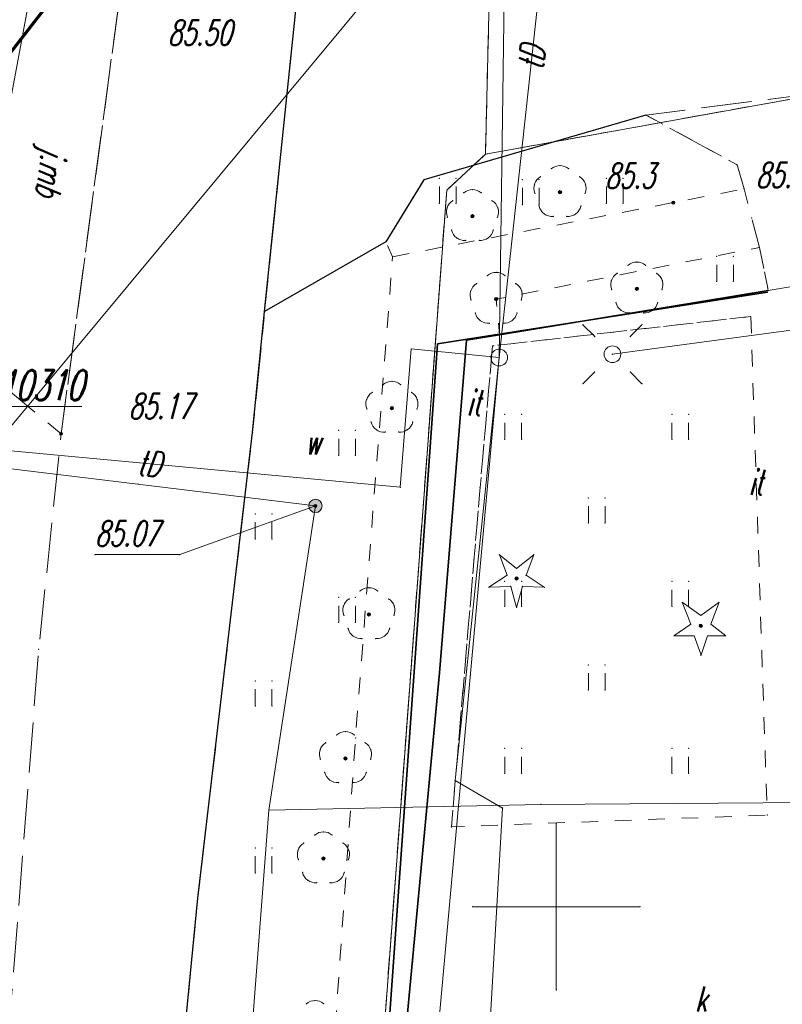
# Model space of a CAD drawing. Header units: metres. Extents: x 5537264 to 5541990, y 5958323 to 5965240.
# Tile 13 of 29: x 5539534 to 5539557, y 5961347 to 5961377. Entities that reach past the tile are written whole.
import ezdxf
from ezdxf.enums import TextEntityAlignment as Align

# ---------------------------------------------------------------- set-up
doc = ezdxf.new("R2010")
doc.units = ezdxf.units.M
for name, pattern in [('L_0_03', [1, 0.5, -0.5]), ('L_0_06', [2, 1.5, -0.5]), ('L_0_0C', [3, 2, -1]), ('L_0_15', [0]), ('L_0_B0', [0]), ('L_0_C5', [0])]:
    doc.linetypes.add(name, pattern=pattern)
doc.layers.get('0').update_dxf_attribs({"linetype": 'CONTINUOUS', "lineweight": 18})
for name, color, linetype, lineweight in [('218_kontur_uzytku_gruntowego', 3, 'L_0_03', 18), ('219_dzialka_ewidencyjna', 96, 'CONTINUOUS', 18), ('brama', 7, 'L_0_C5', 18), ('drzewo_iglaste', 7, 'CONTINUOUS', 18), ('drzewo_lisciaste', 7, 'CONTINUOUS', 18), ('inny_obiekt_zagospodarowania_terenu', 7, 'L_0_03', 18), ('inny_obiekt_zagospodarowania_terenu_Atr17', 7, 'CONTINUOUS', 18), ('jezdnia', 7, 'L_0_06', 18), ('jezdnia_Atr17', 7, 'CONTINUOUS', 18), ('kraweznik', 7, 'CONTINUOUS', 25), ('latarnia', 7, 'CONTINUOUS', 18), ('ogr', 7, 'L_0_15', 35), ('ogrodzenie_trwale', 7, 'L_0_15', 35), ('OT_ZagospodarowanieTerenu_P', 7, 'CONTINUOUS', 18), ('pikieta_naturalna', 7, 'CONTINUOUS', 18), ('pikieta_naturalna_Atr2', 7, 'CONTINUOUS', 18), ('pikieta_sztuczna', 7, 'CONTINUOUS', 18), ('pikieta_sztuczna_Atr2', 7, 'CONTINUOUS', 18), ('przepust', 7, 'CONTINUOUS', 18), ('przewod_elektroenergetyczny_podziemny', 7, 'CONTINUOUS', 18), ('przewod_telekomunikacyjny_napowietrzny', 30, 'L_0_B0', 18), ('przewod_telekomunikacyjny_podziemny', 7, 'CONTINUOUS', 18), ('przewod_telekomunikacyjny_podziemny_Atr1', 7, 'CONTINUOUS', 18), ('przewod_wodociagowy', 7, 'CONTINUOUS', 18), ('rzedna', 7, 'CONTINUOUS', 18), ('rzedna_Atr2', 7, 'CONTINUOUS', 18), ('slup_przewodow_napowietrznych', 7, 'CONTINUOUS', 18), ('studnia_kanalizacyjna_Atr17', 7, 'CONTINUOUS', 18), ('Szczegolowa_osnowa_geodezyjna_pozioma_Atr103', 7, 'CONTINUOUS', 18), ('trawnik', 7, 'L_0_03', 18), ('Wstawianie_ramki_sekcyjnej_z_opisem', 7, 'CONTINUOUS', 18), ('Zakres', 7, 'L_0_0C', 70), ('zasuwa_lub_zawor', 7, 'CONTINUOUS', 18), ('zasuwa_lub_zawor_Atr17', 7, 'CONTINUOUS', 18)]:
    doc.layers.add(name, color=color, linetype=linetype, lineweight=lineweight)
doc.styles.get("Standard").update_dxf_attribs({"font": 'simplex.shx'})
doc.linetypes.add('L_0_15_SHX', pattern='A,0,-0.375,-0.75,-0.75,-0.75,-0.75,-0.75,[1,4073 CAD MZ Rusinowo Szkoła GG.6640.1081.2024.shx,S=0.05,R=0,X=0,Y=0],-0.75,-0.75,-0.75,-0.75,-0.375', length=7.5)
doc.linetypes.add('L_0_B0_SHX', pattern='A,0,-0.75,-1.5,[4,4073 CAD MZ Rusinowo Szkoła GG.6640.1081.2024.shx,S=0.05,R=0,X=0,Y=0],-1.5,[5,4073 CAD MZ Rusinowo Szkoła GG.6640.1081.2024.shx,S=0.05,R=0,X=0,Y=0],-1.5,[6,4073 CAD MZ Rusinowo Szkoła GG.6640.1081.2024.shx,S=0.05,R=0,X=0,Y=0],-1.5,-1.5,-1.5,[7,4073 CAD MZ Rusinowo Szkoła GG.6640.1081.2024.shx,S=0.05,R=0,X=0,Y=0],-1.5,[8,4073 CAD MZ Rusinowo Szkoła GG.6640.1081.2024.shx,S=0.05,R=0,X=0,Y=0],-1.5,[9,4073 CAD MZ Rusinowo Szkoła GG.6640.1081.2024.shx,S=0.05,R=0,X=0,Y=0],-1.5,-0.75', length=15)

# ---------------------------------------------------------------- blocks, each defined once
blk = doc.blocks.new('OTZG')
at = {"color": 0, "linetype": 'Continuous', "lineweight": 13}
blk.add_wipeout([(0, -1.7), (-0.4, -0.6), (-1.6, -0.6), (-0.6, 0.1), (-1.1, 1.4), (0, 0.6), (1.1, 1.4), (0.6, 0.1), (1.5, -0.6), (0.4, -0.6), (0, -1.8)], dxfattribs=at)
at = {"linetype": 'Continuous', "lineweight": 13}
blk.add_hatch(color=0, dxfattribs=at).paths.add_polyline_path([(0, -0.1, 1), (0, 0.1, 1)])
at = {"color": 0, "linetype": 'Continuous', "lineweight": 13, "flags": 128}
blk.add_lwpolyline([(0, -1.7), (-0.4, -0.6), (-1.6, -0.6), (-0.6, 0.1), (-1.1, 1.4), (0, 0.6), (1.1, 1.4), (0.6, 0.1), (1.5, -0.6), (0.4, -0.6), (0, -1.8)], close=True, dxfattribs=at)
at = {"color": 0, "linetype": 'Continuous', "lineweight": 13}
blk.add_circle((0, 0), 0.1, dxfattribs=at)

msp = doc.modelspace()

# ---------------------------------------------------------------- hatches: boundary and pattern name
at = {"layer": 'drzewo_iglaste', "linetype": 'Continuous', "lineweight": 18}
msp.add_hatch(color=256, dxfattribs=at).paths.add_polyline_path([(5539548.81, 5961359.78, 1), (5539548.81, 5961359.88, 1)])
at = {"layer": 'drzewo_lisciaste', "linetype": 'Continuous', "lineweight": 18}
for points in [[(5539550.11, 5961371.34, 1), (5539550.11, 5961371.44, 1)], [(5539547.49, 5961370.62, 1), (5539547.49, 5961370.72, 1)], [(5539552.41, 5961368.45, 1), (5539552.41, 5961368.55, 1)], [(5539548.2, 5961368.14, 1), (5539548.2, 5961368.24, 1)], [(5539545.08, 5961364.88, 1), (5539545.08, 5961364.98, 1)], [(5539544.39, 5961358.7, 1), (5539544.39, 5961358.8, 1)], [(5539543.69, 5961354.39, 1), (5539543.69, 5961354.49, 1)], [(5539543.03, 5961351.39, 1), (5539543.03, 5961351.49, 1)]]:
    msp.add_hatch(color=256, dxfattribs=at).paths.add_polyline_path(points)
at = {"layer": 'pikieta_naturalna', "linetype": 'Continuous', "lineweight": 18}
msp.add_hatch(color=256, dxfattribs=at).paths.add_polyline_path([(5539553.5, 5961371.035, 1), (5539553.5, 5961371.125, 1)])
at = {"layer": 'pikieta_sztuczna', "linetype": 'Continuous', "lineweight": 18}
msp.add_hatch(color=256, dxfattribs=at).paths.add_polyline_path([(5539535.18, 5961364.115, 1), (5539535.18, 5961364.205, 1)])
at = {"layer": 'rzedna', "linetype": 'Continuous', "lineweight": 18}
msp.add_hatch(color=256, dxfattribs=at).paths.add_polyline_path([(5539542.79, 5961361.955, 1), (5539542.79, 5961362.045, 1)])
at = {"layer": 'zasuwa_lub_zawor', "linetype": 'Continuous', "lineweight": 18}
msp.add_hatch(color=256, dxfattribs=at).paths.add_polyline_path([(5539542.79, 5961361.8, 1), (5539542.79, 5961362.2, 1)])

# ---------------------------------------------------------------- linework, layer by layer
for p in [(5539552.68, 5961373.7), (5539549.849, 5961372.093), (5539550.11, 5961372.19), (5539550.371, 5961372.093), (5539555.41, 5961372.21), (5539546.03, 5961371.76), (5539546.499, 5961371.809), (5539546.999, 5961371.809), (5539548.984, 5961371.768), (5539549.484, 5961371.768), (5539549.522, 5961371.856), (5539550.698, 5961371.856), (5539551.499, 5961371.809), (5539551.999, 5961371.809), (5539547.229, 5961371.373), (5539547.49, 5961371.47), (5539547.751, 5961371.373), (5539549.35, 5961371.638), (5539549.361, 5961371.361), (5539550.11, 5961371.39), (5539550.859, 5961371.361), (5539550.87, 5961371.638), (5539555.62, 5961371.49), (5539546.499, 5961371.059), (5539546.902, 5961371.136), (5539546.999, 5961371.059), (5539548.078, 5961371.136), (5539551.499, 5961371.059), (5539551.999, 5961371.059), (5539553.5, 5961371.08), (5539546.73, 5961370.918), (5539548.25, 5961370.918), (5539548.984, 5961371.018), (5539549.484, 5961371.018), (5539549.486, 5961370.975), (5539550.734, 5961370.975), (5539546.741, 5961370.641), (5539547.49, 5961370.67), (5539548.239, 5961370.641), (5539549.64, 5961370.742), (5539549.909, 5961370.667), (5539550.311, 5961370.667), (5539550.58, 5961370.742), (5539555.85, 5961370.62), (5539546.866, 5961370.255), (5539548.114, 5961370.255), (5539544.9, 5961369.91), (5539547.02, 5961370.022), (5539547.289, 5961369.947), (5539547.691, 5961369.947), (5539547.96, 5961370.022), (5539556.08, 5961369.74), (5539545.1, 5961369.46), (5539552.41, 5961369.3), (5539554.799, 5961369.469), (5539555.299, 5961369.469), (5539548.2, 5961368.99), (5539552.149, 5961369.203), (5539552.671, 5961369.203), (5539547.939, 5961368.893), (5539548.461, 5961368.893), (5539551.65, 5961368.748), (5539551.822, 5961368.966), (5539552.998, 5961368.966), (5539553.17, 5961368.748), (5539554.799, 5961368.719), (5539555.299, 5961368.719), (5539547.44, 5961368.438), (5539547.612, 5961368.656), (5539548.788, 5961368.656), (5539548.96, 5961368.438), (5539551.661, 5961368.471), (5539552.41, 5961368.5), (5539553.159, 5961368.471), (5539556.316, 5961368.396), (5539556.34, 5961368.45), (5539547.451, 5961368.161), (5539548.2, 5961368.19), (5539548.949, 5961368.161), (5539541.27, 5961367.82), (5539551.786, 5961368.085), (5539551.94, 5961367.852), (5539552.88, 5961367.852), (5539553.034, 5961368.085), (5539547.576, 5961367.775), (5539547.73, 5961367.542), (5539548.67, 5961367.542), (5539548.824, 5961367.775), (5539552.209, 5961367.777), (5539552.611, 5961367.777), (5539555.82, 5961367.67), (5539547.999, 5961367.467), (5539548.401, 5961367.467), (5539550.797, 5961367.424), (5539552.564, 5961367.424), (5539547.31, 5961366.96), (5539548.3, 5961367.12), (5539551.15, 5961367.071), (5539552.211, 5961367.071), (5539545.66, 5961366.7), (5539546.446, 5961366.851), (5539548.09, 5961366.79), (5539548.29, 5961366.44), (5539551.68, 5961366.54), (5539551.68, 5961366.54), (5539551.68, 5961366.54), (5539551.15, 5961366.01), (5539552.211, 5961366.01), (5539544.819, 5961365.633), (5539545.08, 5961365.73), (5539545.341, 5961365.633), (5539550.797, 5961365.657), (5539552.564, 5961365.657), (5539544.32, 5961365.178), (5539544.492, 5961365.396), (5539545.668, 5961365.396), (5539545.84, 5961365.178), (5539544.331, 5961364.901), (5539545.08, 5961364.93), (5539545.829, 5961364.901), (5539548.459, 5961364.739), (5539548.959, 5961364.739), (5539553.459, 5961364.739), (5539553.959, 5961364.739), (5539544.456, 5961364.515), (5539544.61, 5961364.282), (5539545.55, 5961364.282), (5539545.704, 5961364.515), (5539535.18, 5961364.16), (5539535.18, 5961364.16), (5539540.91, 5961364.2), (5539543.489, 5961364.259), (5539543.989, 5961364.259), (5539544.879, 5961364.207), (5539545.281, 5961364.207), (5539548.459, 5961363.989), (5539548.959, 5961363.989), (5539553.459, 5961363.989), (5539553.959, 5961363.989), (5539543.489, 5961363.509), (5539543.989, 5961363.509), (5539537.48, 5961362.65), (5539545.33, 5961362.56), (5539547.72, 5961362.55), (5539550.959, 5961362.239), (5539551.459, 5961362.239), (5539542.79, 5961362), (5539542.79, 5961362), (5539542.79, 5961362), (5539540.989, 5961361.759), (5539541.489, 5961361.759), (5539550.959, 5961361.489), (5539551.459, 5961361.489), (5539540.989, 5961361.009), (5539541.489, 5961361.009), (5539536.193, 5961360.54), (5539538.73, 5961360.54), (5539548.298, 5961360.536), (5539549.322, 5961360.536), (5539548.527, 5961359.923), (5539548.81, 5961360.129), (5539549.093, 5961359.923), (5539547.982, 5961359.562), (5539548.459, 5961359.739), (5539548.635, 5961359.59), (5539548.81, 5961359.83), (5539548.959, 5961359.739), (5539548.985, 5961359.59), (5539549.638, 5961359.562), (5539553.459, 5961359.739), (5539553.959, 5961359.739), (5539543.489, 5961359.259), (5539543.989, 5961359.259), (5539544.129, 5961359.453), (5539544.39, 5961359.55), (5539544.651, 5961359.453), (5539543.63, 5961358.998), (5539543.802, 5961359.216), (5539544.978, 5961359.216), (5539545.15, 5961358.998), (5539548.459, 5961358.989), (5539548.959, 5961358.989), (5539543.641, 5961358.721), (5539544.39, 5961358.75), (5539545.139, 5961358.721), (5539548.81, 5961358.96), (5539543.489, 5961358.509), (5539543.989, 5961358.509), (5539543.766, 5961358.335), (5539543.92, 5961358.102), (5539544.86, 5961358.102), (5539545.014, 5961358.335), (5539544.189, 5961358.027), (5539544.591, 5961358.027), (5539534.51, 5961357.7), (5539550.959, 5961357.239), (5539551.459, 5961357.239), (5539546.5, 5961357), (5539540.989, 5961356.759), (5539541.489, 5961356.759), (5539550.959, 5961356.489), (5539551.459, 5961356.489), (5539540.989, 5961356.009), (5539541.489, 5961356.009), (5539543.429, 5961355.143), (5539543.69, 5961355.24), (5539543.951, 5961355.143), (5539543.102, 5961354.906), (5539543.99, 5961355.05), (5539544.278, 5961354.906), (5539542.93, 5961354.688), (5539544.45, 5961354.688), (5539548.459, 5961354.739), (5539548.959, 5961354.739), (5539553.459, 5961354.739), (5539553.959, 5961354.739), (5539542.941, 5961354.411), (5539543.69, 5961354.44), (5539544.439, 5961354.411), (5539543.066, 5961354.025), (5539544.314, 5961354.025), (5539548.459, 5961353.989), (5539548.959, 5961353.989), (5539553.459, 5961353.989), (5539553.959, 5961353.989), (5539543.22, 5961353.792), (5539543.489, 5961353.717), (5539543.891, 5961353.717), (5539544.16, 5961353.792), (5539546.97, 5961353.78), (5539541.4, 5961352.89), (5539548.39, 5961352.95), (5539549.54, 5961353.06), (5539550, 5961352.5), (5539556.31, 5961352.74), (5539543.03, 5961352.24), (5539546.86, 5961352.39), (5539542.442, 5961351.906), (5539542.769, 5961352.143), (5539543.291, 5961352.143), (5539543.618, 5961351.906), (5539540.989, 5961351.759), (5539541.489, 5961351.759), (5539542.27, 5961351.688), (5539543.79, 5961351.688), (5539542.281, 5961351.411), (5539543.03, 5961351.44), (5539543.779, 5961351.411), (5539540.989, 5961351.009), (5539541.489, 5961351.009), (5539542.406, 5961351.025), (5539543.654, 5961351.025), (5539542.56, 5961350.792), (5539542.829, 5961350.717), (5539543.231, 5961350.717), (5539543.5, 5961350.792), (5539539.27, 5961350.25), (5539547.5, 5961350), (5539552.5, 5961350), (5539550, 5961347.5), (5539542.78, 5961347.19), (5539542.519, 5961347.093), (5539543.041, 5961347.093)]:
    msp.add_point(p)
at = {"layer": '218_kontur_uzytku_gruntowego', "lineweight": 18, "flags": 128}
for points in [[(5539548.23, 5961387.22), (5539547.88, 5961372.53)], [(5539547.88, 5961372.53), (5539548.23, 5961387.22)], [(5539547.88, 5961372.53), (5539577.42, 5961377.86)], [(5539577.42, 5961377.86), (5539547.88, 5961372.53)], [(5539547.88, 5961372.53), (5539546.72, 5961371.45)], [(5539546.72, 5961371.45), (5539547.88, 5961372.53)], [(5539546.72, 5961371.45), (5539542.34, 5961312.72)], [(5539542.34, 5961312.72), (5539546.72, 5961371.45)]]:
    msp.add_lwpolyline(points, dxfattribs=at)
at = {"layer": '219_dzialka_ewidencyjna', "linetype": 'Continuous', "lineweight": 18, "flags": 128}
for points in [[(5539548.23, 5961387.22), (5539547.88, 5961372.53)], [(5539547.88, 5961372.53), (5539577.42, 5961377.86)], [(5539546.72, 5961371.45), (5539547.88, 5961372.53)], [(5539546.72, 5961371.45), (5539542.34, 5961312.72)]]:
    msp.add_lwpolyline(points, dxfattribs=at)
at = {"layer": 'brama', "linetype": 'CONTINUOUS', "lineweight": 18}
msp.add_line((5539560.14, 5961369.08), (5539556.34, 5961368.45), dxfattribs=at)
at = {"layer": 'drzewo_iglaste', "linetype": 'Continuous', "lineweight": 18, "flags": 128}
for points in [[(5539548.527, 5961359.923), (5539548.298, 5961360.536)], [(5539548.298, 5961360.536), (5539548.81, 5961360.129)], [(5539548.81, 5961360.129), (5539549.322, 5961360.536)], [(5539549.322, 5961360.536), (5539549.093, 5961359.923)], [(5539547.982, 5961359.562), (5539548.527, 5961359.923)], [(5539549.093, 5961359.923), (5539549.638, 5961359.562)], [(5539548.635, 5961359.59), (5539547.982, 5961359.562)], [(5539548.81, 5961358.96), (5539548.635, 5961359.59)], [(5539548.985, 5961359.59), (5539548.81, 5961358.96)], [(5539549.638, 5961359.562), (5539548.985, 5961359.59)]]:
    msp.add_lwpolyline(points, dxfattribs=at)
at = {"layer": 'drzewo_iglaste', "lineweight": 18}
msp.add_circle((5539548.81, 5961359.83), 0.05, dxfattribs=at)
at = {"layer": 'drzewo_lisciaste', "lineweight": 18}
for centre in [(5539550.11, 5961371.39), (5539547.49, 5961370.67), (5539552.41, 5961368.5), (5539548.2, 5961368.19), (5539545.08, 5961364.93), (5539544.39, 5961358.75), (5539543.69, 5961354.44), (5539543.03, 5961351.44)]:
    msp.add_circle(centre, 0.05, dxfattribs=at)
for centre, start, end in [((5539550.11, 5961371.79), 49.272, 130.728), ((5539549.73, 5961371.514), 121.308, 202.548), ((5539550.49, 5961371.514), 337.452, 58.692), ((5539547.49, 5961371.07), 49.272, 130.728), ((5539547.11, 5961370.794), 121.308, 202.548), ((5539547.87, 5961370.794), 337.452, 58.692), ((5539549.875, 5961371.066), 193.221, 274.871), ((5539550.345, 5961371.066), 265.129, 346.779), ((5539547.255, 5961370.346), 193.221, 274.871), ((5539547.725, 5961370.346), 265.129, 346.779), ((5539552.41, 5961368.9), 49.272, 130.728), ((5539548.2, 5961368.59), 49.272, 130.728), ((5539552.03, 5961368.624), 121.308, 202.548), ((5539552.79, 5961368.624), 337.452, 58.692), ((5539547.82, 5961368.314), 121.308, 202.548), ((5539548.58, 5961368.314), 337.452, 58.692), ((5539552.175, 5961368.176), 193.221, 274.871), ((5539552.645, 5961368.176), 265.129, 346.779), ((5539547.965, 5961367.866), 193.221, 274.871), ((5539548.435, 5961367.866), 265.129, 346.779), ((5539545.08, 5961365.33), 49.272, 130.728), ((5539544.7, 5961365.054), 121.308, 202.548), ((5539545.46, 5961365.054), 337.452, 58.692), ((5539544.845, 5961364.606), 193.221, 274.871), ((5539545.315, 5961364.606), 265.129, 346.779), ((5539544.39, 5961359.15), 49.272, 130.728), ((5539544.01, 5961358.874), 121.308, 202.548), ((5539544.77, 5961358.874), 337.452, 58.692), ((5539544.155, 5961358.426), 193.221, 274.871), ((5539544.625, 5961358.426), 265.129, 346.779), ((5539543.69, 5961354.84), 49.272, 130.728), ((5539543.31, 5961354.564), 121.308, 202.548), ((5539544.07, 5961354.564), 337.452, 58.692), ((5539543.455, 5961354.116), 193.221, 274.871), ((5539543.925, 5961354.116), 265.129, 346.779), ((5539543.03, 5961351.84), 49.272, 130.728), ((5539542.65, 5961351.564), 121.308, 202.548), ((5539543.41, 5961351.564), 337.452, 58.692), ((5539542.795, 5961351.116), 193.221, 274.871), ((5539543.265, 5961351.116), 265.129, 346.779), ((5539542.78, 5961346.79), 49.272, 130.728)]:
    msp.add_arc(centre, 0.4, start, end, dxfattribs=at)
at = {"layer": 'inny_obiekt_zagospodarowania_terenu', "lineweight": 18, "flags": 128}
for points in [[(5539546.86, 5961352.39), (5539547.72, 5961362.55), (5539548.09, 5961366.79), (5539555.82, 5961367.67)], [(5539555.82, 5961367.67), (5539556.31, 5961352.74), (5539546.86, 5961352.39)]]:
    msp.add_lwpolyline(points, dxfattribs=at)
at = {"layer": 'jezdnia', "lineweight": 18, "flags": 128}
for points in [[(5539999.19, 5964053.31), (5539991.4, 5964036.09), (5539985.21, 5964021.52), (5539975.15, 5963999.09), (5539963.72, 5963973.54), (5539961.98, 5963968.75), (5539956.08, 5963955.73), (5539947.38, 5963936.49), (5539939.62, 5963919.19), (5539930.06, 5963897.79), (5539920.31, 5963876.54), (5539903.27, 5963837.86), (5539901.32, 5963833.51), (5539898.81, 5963827.49), (5539896.38, 5963822.74), (5539891.05, 5963810.65), (5539884.46, 5963795.38), (5539879.24, 5963784.04), (5539871.67, 5963766.78), (5539869.54, 5963762.15), (5539865.51, 5963752.98), (5539859.36, 5963738.99), (5539856.4, 5963732.39), (5539854.67, 5963728.64), (5539856.25, 5963726.46), (5539855.31, 5963723.82), (5539852.26, 5963722.8), (5539847.97, 5963713.08), (5539843.21, 5963702.63), (5539842.06, 5963699.94), (5539838.81, 5963692.26), (5539830.85, 5963674.75), (5539820.19, 5963650.25), (5539818.12, 5963645), (5539817.74, 5963644.17), (5539813.54, 5963634.91), (5539809.4, 5963625.25), (5539801.48, 5963607.21), (5539796.69, 5963596.22), (5539791.48, 5963584.65), (5539782.46, 5963564.38), (5539776.09, 5963550.38), (5539769.11, 5963534.41), (5539763.64, 5963521.88), (5539760.52, 5963514.45), (5539753.01, 5963497.63), (5539748.15, 5963485.56), (5539744.94, 5963478.74), (5539740.22, 5963467.61), (5539735.82, 5963457.6), (5539732.58, 5963450.39), (5539727.25, 5963438.79), (5539724.39, 5963432.73), (5539716.03, 5963414.3), (5539709.62, 5963400.54), (5539703.42, 5963385.05), (5539701.46, 5963380.57), (5539695.42, 5963366.72), (5539689.15, 5963352.67), (5539688.11, 5963350.1), (5539684.73, 5963339.99), (5539681.36, 5963330.34), (5539680.5, 5963326.14), (5539679.08, 5963319.62), (5539678.47, 5963316.61), (5539677.98, 5963313.11), (5539676.59, 5963303.09), (5539675.35, 5963288.33), (5539673.35, 5963267.43), (5539671.97, 5963251.87), (5539670.51, 5963234.06), (5539668.84, 5963214.13), (5539667.88, 5963200.98), (5539667.53, 5963194.67), (5539666.69, 5963184.86), (5539666.11, 5963179.46), (5539664.94, 5963163.04), (5539664.51, 5963157.02), (5539664.04, 5963150.56), (5539662.86, 5963137.1), (5539661.91, 5963127.16), (5539661.34, 5963120.88), (5539661.2, 5963118.65), (5539659.55, 5963099.34), (5539658.06, 5963083.09), (5539656.64, 5963068), (5539654.29, 5963042.14), (5539652.97, 5963027.01), (5539652.25, 5963017.91), (5539651.48, 5963008.58), (5539650.21, 5962992.97), (5539648.82, 5962975.89), (5539647.98, 5962965.04), (5539646.76, 5962949.75), (5539645.49, 5962932.14), (5539644.87, 5962923.63), (5539645.84, 5962923.11), (5539647.68, 5962922.13), (5539647.55, 5962919.07), (5539644.47, 5962918.4), (5539642.94, 5962899.28), (5539642.02, 5962889.07), (5539640.93, 5962876.44), (5539642.02, 5962875.63), (5539645, 5962873.39), (5539644.63, 5962869.5), (5539641.41, 5962867.62), (5539640.25, 5962866.94), (5539639.8, 5962857.94), (5539638.77, 5962846.36), (5539637.95, 5962835.55), (5539637.69, 5962832.2), (5539637.38, 5962828.5), (5539636.17, 5962814.32), (5539634.91, 5962799.54), (5539633.21, 5962781), (5539630.37, 5962749.59), (5539628.55, 5962722.93), (5539626.25, 5962693.47), (5539622.63, 5962652.94), (5539620.37, 5962627.27), (5539619.98, 5962622.72), (5539619.98, 5962620.95), (5539619.46, 5962593.63), (5539618.69, 5962556.23), (5539617.78, 5962510.64), (5539617.66, 5962504.99), (5539617.01, 5962480.12), (5539616.82, 5962472.08), (5539616.86, 5962468.95), (5539616.67, 5962450.69), (5539616.33, 5962425), (5539615.82, 5962413.3), (5539615.8, 5962412.88), (5539615.04, 5962374.96), (5539615.06, 5962373.62), (5539614.97, 5962366.26), (5539614.98, 5962364.85), (5539614.54, 5962355.35), (5539614.4, 5962348.56), (5539613.81, 5962315.21), (5539613.29, 5962293.68), (5539612.82, 5962271.93), (5539612.82, 5962264.02), (5539612.2, 5962252.41), (5539611.87, 5962241.47), (5539611.13, 5962227.26), (5539610.59, 5962211.86), (5539610.16, 5962190.12), (5539609.88, 5962177.45), (5539608.73, 5962139), (5539607.99, 5962113.02), (5539607.43, 5962101.13), (5539605.51, 5962037.8), (5539603.67, 5961987.54), (5539603.13, 5961971.65), (5539601.74, 5961927.82), (5539600.75, 5961891.97), (5539599.97, 5961870.17), (5539598.76, 5961839.92), (5539598.25, 5961828.24), (5539598.07, 5961820.47), (5539597.75, 5961800.23), (5539597.38, 5961791.21), (5539596.52, 5961773.26), (5539595.92, 5961755.39), (5539595.12, 5961734.22), (5539593.97, 5961715.32), (5539593.15, 5961698.69), (5539591, 5961684.87), (5539587.75, 5961662.9), (5539584.56, 5961641.94), (5539582.66, 5961629.76), (5539580.71, 5961616.26), (5539578.44, 5961601.28), (5539576.6, 5961589.3), (5539574.91, 5961578.9), (5539573.19, 5961567.83), (5539571.22, 5961555.24), (5539569.88, 5961547.35), (5539568.84, 5961540.66), (5539566.54, 5961524.91), (5539564.36, 5961510.54), (5539562.76, 5961500.34), (5539561.43, 5961491.98), (5539559.03, 5961478.06), (5539556.81, 5961464.91), (5539554.95, 5961453.18), (5539554.14, 5961447.63), (5539551.22, 5961433.18), (5539550.22, 5961425.23), (5539547.33, 5961407.23), (5539544.97, 5961391.79), (5539543.29, 5961381.17), (5539542.51, 5961379.21), (5539542.32, 5961378), (5539541.27, 5961367.82), (5539540.91, 5961364.2), (5539539.27, 5961350.25), (5539537.78, 5961334.89), (5539537.08, 5961322.75), (5539536.89, 5961318.2), (5539536.62, 5961311.58), (5539536.36, 5961303.63), (5539536.1, 5961297.03), (5539535.77, 5961288.6), (5539535.43, 5961273.08), (5539535.1, 5961256.9), (5539534.99, 5961242.98), (5539534.93, 5961227.39), (5539534.64, 5961223.09), (5539535.09, 5961219.59), (5539536.43, 5961215.63), (5539539.17, 5961211.64), (5539542.98, 5961209.08), (5539524.13, 5961213.68), (5539525.21, 5961214.75), (5539526.28, 5961216.3), (5539527.29, 5961219.19), (5539528.2, 5961223.48), (5539528.64, 5961231.21), (5539528.81, 5961241.22), (5539529.12, 5961251.99), (5539529.26, 5961264.73), (5539529.86, 5961279.51), (5539530.43, 5961293.38), (5539531.2, 5961309.49), (5539531.74, 5961322.55), (5539532.3, 5961332.49), (5539532.4, 5961334.04), (5539532.42, 5961334.45), (5539533.38, 5961343.25), (5539534.51, 5961357.7), (5539535.18, 5961364.16), (5539537.17, 5961379.01), (5539537.95, 5961380.97), (5539539.63, 5961391.59), (5539541.99, 5961407.03), (5539544.88, 5961425.03), (5539545.88, 5961432.98), (5539548.8, 5961447.43), (5539549.61, 5961452.98), (5539551.47, 5961464.71), (5539553.69, 5961477.86), (5539556.09, 5961491.78), (5539557.42, 5961500.14), (5539559.02, 5961510.34), (5539561.2, 5961524.71), (5539563.5, 5961540.46), (5539565.88, 5961555.04), (5539567.85, 5961567.63), (5539569.57, 5961578.7), (5539571.26, 5961589.1), (5539573.1, 5961601.08), (5539575.37, 5961616.06), (5539577.32, 5961629.56), (5539579.33, 5961642.76), (5539581.48, 5961654.8), (5539582.75, 5961663.42), (5539584.59, 5961675.5), (5539585.75, 5961684.86), (5539587.43, 5961695.68), (5539588.08, 5961706.5), (5539588.95, 5961719.01), (5539589.82, 5961734.87), (5539590.45, 5961746.61), (5539590.86, 5961759.2), (5539591.28, 5961773.17), (5539592.04, 5961791.01), (5539592.41, 5961800.03), (5539593.52, 5961828.43), (5539593.62, 5961830.97), (5539595.96, 5961905.48), (5539597.17, 5961946.83), (5539597.6, 5961961.18), (5539599.55, 5962016.47), (5539600.83, 5962051.67), (5539602.01, 5962087.06), (5539602.89, 5962113.28), (5539603.03, 5962117.47), (5539603.64, 5962135.89), (5539604.86, 5962168.07), (5539605.44, 5962192.76), (5539606.36, 5962223.32), (5539603.76, 5962226.11), (5539603.82, 5962229.23), (5539606.38, 5962231.43), (5539607.32, 5962268.22), (5539607.71, 5962300.61), (5539608.16, 5962309.36), (5539608.51, 5962325.2), (5539608.56, 5962341.64), (5539608.78, 5962355.36), (5539608.88, 5962366.71), (5539609.21, 5962379.86), (5539609.71, 5962391.99), (5539609.84, 5962395.1), (5539610.14, 5962402.53), (5539610.53, 5962412.34), (5539611.16, 5962427.84), (5539611.28, 5962430.37), (5539611.63, 5962449.19), (5539612.06, 5962467.48), (5539612.03, 5962471.44), (5539612.07, 5962474.94), (5539612.26, 5962484.89), (5539612.63, 5962508.44), (5539612.86, 5962529.86), (5539613.15, 5962545.98), (5539613.45, 5962560.19), (5539613.67, 5962582.2), (5539614.4, 5962604.54), (5539614.71, 5962613.18), (5539614.92, 5962618.87), (5539614.88, 5962623.63), (5539615.91, 5962635.28), (5539618.32, 5962660.86), (5539619.97, 5962679.79), (5539621.51, 5962698.1), (5539623.47, 5962721.34), (5539625.37, 5962745.18), (5539627.12, 5962765.7), (5539628.53, 5962783.51), (5539629.56, 5962799.78), (5539629.57, 5962799.99), (5539630.48, 5962809.17), (5539631.4, 5962821.12), (5539632.3, 5962831.67), (5539632.73, 5962837.6), (5539634.04, 5962852.18), (5539635.34, 5962866.81), (5539636.58, 5962882.59), (5539637.28, 5962892.52), (5539638.14, 5962904.78), (5539639.26, 5962919.01), (5539640.86, 5962936.84), (5539641.66, 5962946.87), (5539642.62, 5962958.94), (5539643.04, 5962964.94), (5539643.18, 5962966.89), (5539643.34, 5962969), (5539644.31, 5962981.48), (5539645.01, 5962990.8), (5539645.68, 5963000.69), (5539646.9, 5963014.98), (5539648.03, 5963027.29), (5539648.92, 5963036.71), (5539646.86, 5963037.79), (5539647.14, 5963040.41), (5539649.38, 5963042.48), (5539649.63, 5963044.9), (5539650.22, 5963052.15), (5539651.02, 5963061.14), (5539652.33, 5963075.78), (5539654.4, 5963097.65), (5539656.29, 5963117.03), (5539656.3, 5963117.21), (5539656.48, 5963119.91), (5539656.92, 5963124.16), (5539658.36, 5963142.28), (5539659.35, 5963154.7), (5539660.55, 5963169.42), (5539661.84, 5963185.35), (5539661.99, 5963188.43), (5539663.61, 5963209.46), (5539665.47, 5963231.62), (5539665.98, 5963238.16), (5539666.31, 5963242.3), (5539667.18, 5963253.02), (5539668.61, 5963272.41), (5539670.58, 5963291.13), (5539671.7, 5963302.83), (5539672.44, 5963312), (5539674, 5963321.6), (5539674.75, 5963327.04), (5539677.83, 5963336.46), (5539682.92, 5963352.13), (5539685.21, 5963357.46), (5539691.23, 5963370.66), (5539698.53, 5963387.15), (5539706.16, 5963405.16), (5539711.04, 5963416.2), (5539719.53, 5963435.56), (5539726.32, 5963450.92), (5539730.49, 5963459.62), (5539729.46, 5963460.5), (5539726.85, 5963462.75), (5539728.12, 5963465.03), (5539732.65, 5963464.18), (5539739.21, 5963478.94), (5539745.34, 5963492.88), (5539751.72, 5963507.82), (5539761.89, 5963531.36), (5539767.85, 5963544.96), (5539774.64, 5963560.41), (5539785.36, 5963584.6), (5539791.33, 5963597.77), (5539796.6, 5963609.81), (5539801.71, 5963620.73), (5539807.63, 5963633.86), (5539812.07, 5963643.83), (5539814.49, 5963649.49), (5539820.55, 5963664.51), (5539829.37, 5963684.17), (5539835.32, 5963697.34), (5539841.7, 5963712.35), (5539851.51, 5963734.84), (5539859.62, 5963753.24), (5539862.75, 5963760.3), (5539868.49, 5963772.85), (5539874.07, 5963785.51), (5539885.48, 5963811.53), (5539890.69, 5963822.99), (5539902.79, 5963850.69), (5539914.42, 5963876.69), (5539927.25, 5963906.05), (5539939.75, 5963934.39), (5539955.58, 5963969.68), (5539962.55, 5963985.75), (5539970.74, 5964003.81), (5539976.48, 5964016.76), (5539982.22, 5964030.49), (5539989.73, 5964047.66), (5539996.62, 5964063.71), (5540000.15, 5964071.29), (5540001.29, 5964074.34), (5540002.69, 5964079.22), (5540003.51, 5964082.43), (5540004.82, 5964088.93), (5540005.22, 5964093.93), (5540004.82, 5964101.33), (5540001.28, 5964112.1), (5539999.1, 5964119.4), (5539993.61, 5964136.39), (5539987.93, 5964153.94), (5539982.13, 5964171.54), (5539977.33, 5964185.85), (5539971.4, 5964204.13), (5539964.98, 5964224.67), (5539961.25, 5964236.68), (5539957.86, 5964237.39), (5539957.33, 5964239.56), (5539958.1, 5964240.58), (5539959.32, 5964242.2), (5539956.21, 5964250.42), (5539953.05, 5964258.64), (5539948.96, 5964272.11), (5539942.69, 5964290.95), (5539935.21, 5964312.48), (5539924.31, 5964344.28), (5539915.41, 5964370.77), (5539901.8, 5964411.92), (5539893.09, 5964437.67), (5539878.77, 5964480.45), (5539876.63, 5964486.73), (5539861.55, 5964530.96), (5539850.12, 5964565.1), (5539838.7, 5964599.08), (5539828.35, 5964630.27), (5539817.98, 5964661.06), (5539806.29, 5964695.17), (5539794.49, 5964730.48), (5539784.91, 5964759.72), (5539775.16, 5964788.39), (5539769.4, 5964806.18), (5539761.23, 5964831.19), (5539753.15, 5964854.82), (5539744.66, 5964880.08), (5539737.53, 5964901.11), (5539742.85, 5964897.99), (5539750.92, 5964874.14), (5539760.85, 5964844.49), (5539773.46, 5964806.55), (5539784.44, 5964773.73), (5539798.25, 5964732.41), (5539814.99, 5964682.13), (5539823.43, 5964657.54), (5539832.21, 5964631.22), (5539838.15, 5964613.39), (5539840.06, 5964608), (5539848.02, 5964584.23), (5539859.71, 5964549.41), (5539869.79, 5964519.34), (5539882.17, 5964482.5), (5539891.23, 5964455.81), (5539901.89, 5964424.74), (5539906.75, 5964409.56), (5539908.46, 5964404.8), (5539920.27, 5964368.88), (5539929.23, 5964342.65), (5539935.96, 5964322.91), (5539939.52, 5964312.73), (5539943.21, 5964301.93), (5539949.5, 5964283.62), (5539956.13, 5964263.72), (5539962.32, 5964245.56), (5539964.94, 5964238.1), (5539970.48, 5964221.34), (5539974.17, 5964210.34), (5539979.83, 5964193.66), (5539983.29, 5964183.45), (5539985.07, 5964178.71), (5539986.99, 5964173.31), (5539992.74, 5964155.61), (5539999.27, 5964136.08), (5540001.61, 5964129.29), (5540003.83, 5964121.6), (5540008.46, 5964106.51), (5540010.46, 5964093.74), (5540009.71, 5964089.12), (5540008.7, 5964082.56), (5540007.03, 5964076.28), (5540005.63, 5964071.74), (5540005.15, 5964070.17), (5540001.27, 5964060.28)], [(5539544.69, 5961378.1), (5539545.9, 5961378.28), (5539556.8, 5961380.23), (5539569.38, 5961382.62), (5539578.17, 5961384.3), (5539593.82, 5961387.17), (5539612.46, 5961390.54), (5539620.72, 5961391.88), (5539625.3, 5961392.75), (5539628.88, 5961393.36), (5539635.21, 5961394.43), (5539636.06, 5961391.13), (5539630.51, 5961387.77), (5539622.48, 5961386.14), (5539621.59, 5961385.94), (5539611.5, 5961384.04), (5539601.19, 5961382.2), (5539600.39, 5961379.94), (5539600.421, 5961375.87), (5539597.08, 5961375.38), (5539596.78, 5961379.29), (5539596.74, 5961379.47), (5539595.9, 5961380.82), (5539594.82, 5961381.1), (5539584.45, 5961379.33), (5539577.08, 5961377.89), (5539569.92, 5961376.56), (5539560.38, 5961374.69), (5539552.68, 5961373.7), (5539546.03, 5961371.76), (5539544.9, 5961369.91), (5539541.27, 5961367.82), (5539542.32, 5961378), (5539542.51, 5961379.21)], [(5539537.17, 5961379.01), (5539535.18, 5961364.16), (5539531.29, 5961367.39), (5539533.72, 5961377.16)], [(5539559.58, 5961372.51), (5539559.9, 5961370.61), (5539560.14, 5961369.08), (5539558.42, 5961368.79), (5539556.34, 5961368.45), (5539556.08, 5961369.74), (5539555.85, 5961370.62), (5539555.62, 5961371.49), (5539555.41, 5961372.21), (5539552.68, 5961373.7), (5539560.38, 5961374.69)]]:
    msp.add_lwpolyline(points, close=True, dxfattribs=at)
at = {"layer": 'kraweznik', "linetype": 'Continuous', "lineweight": 25, "flags": 128}
for points in [[(5539535.1, 5961256.9), (5539535.43, 5961273.08), (5539535.77, 5961288.6), (5539535.88, 5961291.71), (5539536.1, 5961297.03), (5539536.36, 5961303.63), (5539536.62, 5961311.58), (5539536.89, 5961318.2), (5539537.08, 5961322.75), (5539537.78, 5961334.89), (5539539.27, 5961350.25), (5539540.91, 5961364.2), (5539541.27, 5961367.82), (5539542.32, 5961378), (5539542.51, 5961379.21), (5539543.29, 5961381.17), (5539544.97, 5961391.79), (5539547.33, 5961407.23), (5539550.22, 5961425.23)], [(5539552.68, 5961373.7), (5539546.03, 5961371.76), (5539544.9, 5961369.91), (5539541.27, 5961367.82)]]:
    msp.add_lwpolyline(points, dxfattribs=at)
at = {"layer": 'latarnia', "linetype": 'Continuous', "lineweight": 18, "flags": 128}
for points in [[(5539551.15, 5961367.071), (5539550.797, 5961367.424)], [(5539552.211, 5961367.071), (5539552.564, 5961367.424)], [(5539551.15, 5961366.01), (5539550.797, 5961365.657)], [(5539552.211, 5961366.01), (5539552.564, 5961365.657)]]:
    msp.add_lwpolyline(points, dxfattribs=at)
at = {"layer": 'latarnia', "lineweight": 18}
msp.add_circle((5539551.68, 5961366.54), 0.25, dxfattribs=at)
at = {"layer": 'ogr', "linetype": 'CONTINUOUS', "lineweight": 35}
for p, q in [((5539546.446, 5961366.851), (5539556.316, 5961368.396)), ((5539542.939, 5961317.689), (5539546.446, 5961366.851))]:
    msp.add_line(p, q, dxfattribs=at)
at = {"layer": 'ogr', "linetype": 'L_0_15_SHX', "lineweight": 35}
for p, q in [((5539546.446, 5961366.851), (5539556.316, 5961368.396)), ((5539542.939, 5961317.689), (5539546.446, 5961366.851))]:
    msp.add_line(p, q, dxfattribs=at)
at = {"layer": 'ogrodzenie_trwale', "linetype": 'CONTINUOUS', "lineweight": 35}
for p, q in [((5539556.34, 5961368.45), (5539548.3, 5961367.12)), ((5539547.31, 5961366.96), (5539546.5, 5961357)), ((5539548.3, 5961367.12), (5539547.31, 5961366.96)), ((5539546.5, 5961357), (5539545.03, 5961341.31))]:
    msp.add_line(p, q, dxfattribs=at)
at = {"layer": 'ogrodzenie_trwale', "linetype": 'L_0_15_SHX', "lineweight": 35}
for p, q in [((5539556.34, 5961368.45), (5539548.3, 5961367.12)), ((5539547.31, 5961366.96), (5539546.5, 5961357)), ((5539548.3, 5961367.12), (5539547.31, 5961366.96)), ((5539546.5, 5961357), (5539545.03, 5961341.31))]:
    msp.add_line(p, q, dxfattribs=at)
at = {"layer": 'OT_ZagospodarowanieTerenu_P', "color": 96}
msp.add_point((5539554.321, 5961358.413), dxfattribs=at)
at = {"layer": 'pikieta_naturalna', "lineweight": 18}
msp.add_circle((5539553.5, 5961371.08), 0.045, dxfattribs=at)
at = {"layer": 'pikieta_sztuczna', "lineweight": 18}
msp.add_circle((5539535.18, 5961364.16), 0.045, dxfattribs=at)
at = {"layer": 'przepust', "linetype": 'Continuous', "lineweight": 18, "flags": 128}
for points in [[(5539531.69, 5961362), (5539546.35, 5961379.64)], [(5539534.62, 5961379.31), (5539531.41, 5961362.06)]]:
    msp.add_lwpolyline(points, dxfattribs=at)
at = {"layer": 'przewod_elektroenergetyczny_podziemny', "linetype": 'Continuous', "lineweight": 18, "flags": 128}
msp.add_lwpolyline([(5539551.68, 5961366.54), (5539557.55, 5961367.33), (5539567.62, 5961368.93), (5539570.22, 5961369.47), (5539570.01, 5961361.53), (5539569.42, 5961351.65)], dxfattribs=at)
at = {"layer": 'przewod_telekomunikacyjny_napowietrzny', "linetype": 'CONTINUOUS', "lineweight": 18}
for p, q in [((5539548.29, 5961366.44), (5539548.58, 5961387.11)), ((5539543.87, 5961317.85), (5539548.29, 5961366.44))]:
    msp.add_line(p, q, dxfattribs=at)
at = {"layer": 'przewod_telekomunikacyjny_napowietrzny', "linetype": 'L_0_B0_SHX', "lineweight": 18}
for p, q in [((5539548.29, 5961366.44), (5539548.58, 5961387.11)), ((5539543.87, 5961317.85), (5539548.29, 5961366.44))]:
    msp.add_line(p, q, dxfattribs=at)
at = {"layer": 'przewod_telekomunikacyjny_napowietrzny', "color": 30}
msp.add_point((5539548.29, 5961366.44), dxfattribs=at)
msp.add_point((5539548.29, 5961366.44), dxfattribs=at)
at = {"layer": 'przewod_telekomunikacyjny_podziemny', "linetype": 'Continuous', "lineweight": 18, "flags": 128}
for points in [[(5539548.29, 5961366.44), (5539549.81, 5961380.38)], [(5539527.71, 5961362.76), (5539529.14, 5961362.93), (5539533.58, 5961363.66), (5539545.33, 5961362.56), (5539545.66, 5961366.7), (5539548.29, 5961366.44)], [(5539548.29, 5961366.44), (5539546.97, 5961353.78), (5539548.39, 5961352.95), (5539547.3, 5961334.1), (5539546.44, 5961324.09), (5539546.03, 5961319.23), (5539545.16, 5961307.39), (5539543.63, 5961298.78), (5539542.43, 5961285.68), (5539541.19, 5961274.63), (5539542.24, 5961272.57), (5539543.69, 5961271.2), (5539543.59, 5961269.14), (5539542.78, 5961266.35), (5539543.3, 5961257.92), (5539546.06, 5961248.87), (5539545.22, 5961248.17)]]:
    msp.add_lwpolyline(points, dxfattribs=at)
at = {"layer": 'przewod_wodociagowy', "linetype": 'Continuous', "lineweight": 18, "flags": 128}
for points in [[(5539523.52, 5961364.08), (5539529.06, 5961363.67), (5539537.48, 5961362.65), (5539542.79, 5961362), (5539541.4, 5961352.89), (5539540.33, 5961338.95), (5539539.17, 5961326.33), (5539538.66, 5961318.45), (5539538.17, 5961311.01), (5539537.08, 5961296.32), (5539536.47, 5961285.85), (5539535.85, 5961268.98), (5539549.29, 5961271.29), (5539573.3, 5961275.34), (5539588.62, 5961277.8), (5539602.17, 5961279.36), (5539616.59, 5961280.91), (5539615.83, 5961257.35), (5539615.32, 5961242.06)], [(5539541.4, 5961352.89), (5539549.54, 5961353.06), (5539562.83, 5961353.16), (5539579.72, 5961353.51), (5539580.63, 5961353.54)]]:
    msp.add_lwpolyline(points, dxfattribs=at)
at = {"layer": 'rzedna', "lineweight": 18}
msp.add_circle((5539542.79, 5961362), 0.045, dxfattribs=at)
at = {"layer": 'rzedna_Atr2', "linetype": 'Continuous', "lineweight": 18, "flags": 128}
msp.add_lwpolyline([(5539542.79, 5961362), (5539538.73, 5961360.54), (5539536.193, 5961360.54)], dxfattribs=at)
at = {"layer": 'slup_przewodow_napowietrznych', "lineweight": 18}
for centre in [(5539548.29, 5961366.44), (5539551.68, 5961366.54)]:
    msp.add_circle(centre, 0.25, dxfattribs=at)
at = {"layer": 'trawnik', "lineweight": 18, "flags": 128}
for points in [[(5539546.03, 5961371.76), (5539552.68, 5961373.7), (5539555.41, 5961372.21), (5539555.62, 5961371.49), (5539545.1, 5961369.46), (5539544.9, 5961369.91)], [(5539539.27, 5961350.25), (5539540.91, 5961364.2), (5539541.27, 5961367.82), (5539544.9, 5961369.91), (5539545.1, 5961369.46), (5539543.99, 5961355.05), (5539543.24, 5961344.35), (5539542.58, 5961334.77), (5539541.61, 5961324.19), (5539540.71, 5961316.91), (5539539.76, 5961317.09), (5539538.61, 5961317.26), (5539537.78, 5961317.62), (5539536.89, 5961318.2), (5539537.08, 5961322.75), (5539537.78, 5961334.89)], [(5539556.34, 5961368.45), (5539548.3, 5961367.12), (5539548.2, 5961368.19), (5539556.08, 5961369.74)], [(5539555.82, 5961367.67), (5539556.31, 5961352.74), (5539546.86, 5961352.39), (5539547.72, 5961362.55), (5539548.09, 5961366.79)]]:
    msp.add_lwpolyline(points, close=True, dxfattribs=at)
for points in [[(5539546.499, 5961371.059), (5539546.499, 5961371.809)], [(5539546.999, 5961371.059), (5539546.999, 5961371.809)], [(5539548.984, 5961371.018), (5539548.984, 5961371.768)], [(5539549.484, 5961371.018), (5539549.484, 5961371.768)], [(5539551.499, 5961371.059), (5539551.499, 5961371.809)], [(5539551.999, 5961371.059), (5539551.999, 5961371.809)], [(5539554.799, 5961368.719), (5539554.799, 5961369.469)], [(5539555.299, 5961368.719), (5539555.299, 5961369.469)], [(5539548.459, 5961363.989), (5539548.459, 5961364.739)], [(5539548.959, 5961363.989), (5539548.959, 5961364.739)], [(5539553.459, 5961363.989), (5539553.459, 5961364.739)], [(5539553.959, 5961363.989), (5539553.959, 5961364.739)], [(5539543.489, 5961363.509), (5539543.489, 5961364.259)], [(5539543.989, 5961363.509), (5539543.989, 5961364.259)], [(5539550.959, 5961361.489), (5539550.959, 5961362.239)], [(5539551.459, 5961361.489), (5539551.459, 5961362.239)], [(5539540.989, 5961361.009), (5539540.989, 5961361.759)], [(5539541.489, 5961361.009), (5539541.489, 5961361.759)], [(5539548.459, 5961358.989), (5539548.459, 5961359.739)], [(5539548.959, 5961358.989), (5539548.959, 5961359.739)], [(5539553.459, 5961358.989), (5539553.459, 5961359.739)], [(5539553.959, 5961358.989), (5539553.959, 5961359.739)], [(5539543.489, 5961358.509), (5539543.489, 5961359.259)], [(5539543.989, 5961358.509), (5539543.989, 5961359.259)], [(5539550.959, 5961356.489), (5539550.959, 5961357.239)], [(5539551.459, 5961356.489), (5539551.459, 5961357.239)], [(5539540.989, 5961356.009), (5539540.989, 5961356.759)], [(5539541.489, 5961356.009), (5539541.489, 5961356.759)], [(5539548.459, 5961353.989), (5539548.459, 5961354.739)], [(5539548.959, 5961353.989), (5539548.959, 5961354.739)], [(5539553.459, 5961353.989), (5539553.459, 5961354.739)], [(5539553.959, 5961353.989), (5539553.959, 5961354.739)], [(5539540.989, 5961351.009), (5539540.989, 5961351.759)], [(5539541.489, 5961351.009), (5539541.489, 5961351.759)]]:
    msp.add_lwpolyline(points, dxfattribs=at)
at = {"layer": 'Wstawianie_ramki_sekcyjnej_z_opisem', "linetype": 'Continuous', "lineweight": 18, "flags": 128}
for points in [[(5539550, 5961347.5), (5539550, 5961352.5)], [(5539550, 5961347.5), (5539550, 5961352.5)], [(5539547.5, 5961350), (5539552.5, 5961350)], [(5539547.5, 5961350), (5539552.5, 5961350)]]:
    msp.add_lwpolyline(points, dxfattribs=at)
at = {"layer": 'Zakres', "lineweight": 70, "ltscale": 3, "flags": 128}
msp.add_lwpolyline([(5539630.53, 5961390.3), (5539628.94, 5961331.74), (5539600.56, 5961283.04), (5539537.62, 5961279.94), (5539520.78, 5961299.6), (5539520.6, 5961305.18), (5539524.89, 5961364.28), (5539536.45, 5961379.17)], close=True, dxfattribs=at)
at = {"layer": 'zasuwa_lub_zawor', "lineweight": 18}
msp.add_circle((5539542.79, 5961362), 0.2, dxfattribs=at)

# ---------------------------------------------------------------- texts
at = {"layer": 'inny_obiekt_zagospodarowania_terenu_Atr17', "lineweight": 15, "oblique": 15, "width": 0.66}
for p in [(5539547.32, 5961365.46), (5539555.76, 5961363.08)]:
    msp.add_text('it', height=0.75, dxfattribs=at).set_placement(p, align=Align.TOP_LEFT)
at = {"layer": 'jezdnia_Atr17', "lineweight": 15, "oblique": 15, "width": 0.66}
msp.add_text('j.mb', height=0.75, rotation=262.4, dxfattribs=at).set_placement((5539535.353, 5961372.67), align=Align.TOP_LEFT)
at = {"layer": 'pikieta_naturalna_Atr2', "lineweight": 15, "oblique": 15, "width": 0.66}
msp.add_text('85.3', height=0.75, dxfattribs=at).set_placement((5539551.46, 5961372.26), align=Align.TOP_LEFT)
at = {"layer": 'pikieta_sztuczna_Atr2', "lineweight": 15, "oblique": 15, "width": 0.66}
for s, p in [('85.50', (5539538.37, 5961376.54)), ('85.07', (5539555.97, 5961372.28)), ('85.17', (5539537.2, 5961365.36))]:
    msp.add_text(s, height=0.75, dxfattribs=at).set_placement(p, align=Align.TOP_LEFT)
at = {"layer": 'przewod_telekomunikacyjny_podziemny_Atr1', "lineweight": 15, "oblique": 15, "width": 0.66}
for rotation, p in [(83.8, (5539548.857, 5961375.111)), (-5.3, (5539537.505, 5961363.673))]:
    msp.add_text('tD', height=0.75, rotation=rotation, dxfattribs=at).set_placement(p, align=Align.TOP_LEFT)
at = {"layer": 'rzedna_Atr2', "lineweight": 15, "oblique": 15, "width": 0.66}
msp.add_text('85.07', height=0.75, dxfattribs=at).set_placement((5539536.193, 5961361.548), align=Align.TOP_LEFT)
at = {"layer": 'studnia_kanalizacyjna_Atr17', "lineweight": 15, "oblique": 15, "width": 0.66}
msp.add_text('k', height=0.75, dxfattribs=at).set_placement((5539554.15, 5961347.61), align=Align.TOP_LEFT)
at = {"layer": 'Szczegolowa_osnowa_geodezyjna_pozioma_Atr103', "lineweight": 18, "oblique": 15, "width": 0.66}
msp.add_text('%%U520825.1.10310', height=0.9, dxfattribs=at).set_placement((5539529.23, 5961366.06), align=Align.TOP_LEFT)
at = {"layer": 'zasuwa_lub_zawor_Atr17', "lineweight": 15, "oblique": 15, "width": 0.66}
msp.add_text('w', height=0.75, dxfattribs=at).set_placement((5539542.48, 5961364.29), align=Align.TOP_LEFT)

# ---------------------------------------------------------------- next in the draw order: block references
at = {"layer": 'OT_ZagospodarowanieTerenu_P', "color": 96, "linetype": 'Continuous', "xscale": 0.5, "yscale": 0.5, "zscale": 0.5}
msp.add_blockref('OTZG', (5539554.321, 5961358.413), dxfattribs=at)

# ---------------------------------------------------------------- next in the draw order: linework, layer by layer
for p in [(5539553.459, 5961358.989), (5539553.959, 5961358.989)]:
    msp.add_point(p)

doc.saveas('drawing.dxf')
